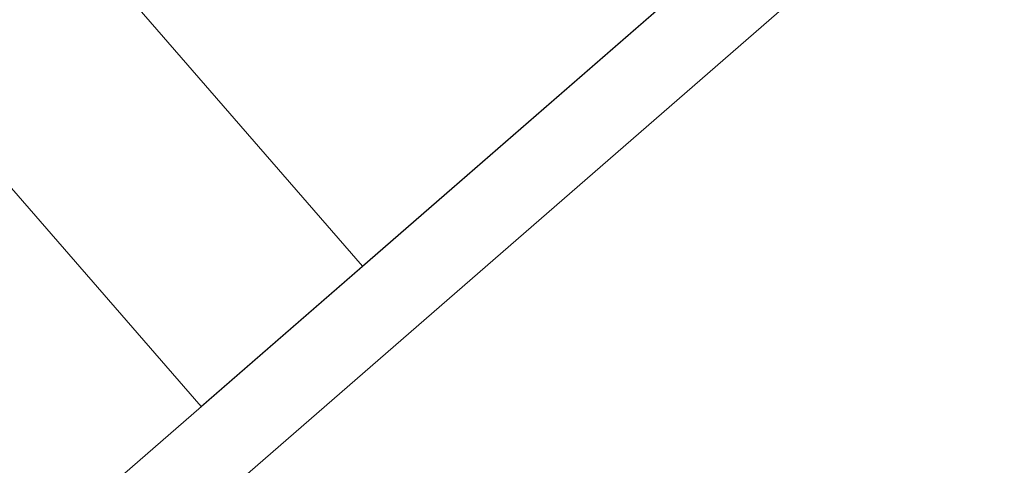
# Model space of a CAD drawing. Header units: millimetres. Extents: x 130528 to 177851, y 51760 to 113805.
# Tile 17 of 88: x 149821 to 149942, y 75585 to 75640. Entities that reach past the tile are written whole.
import ezdxf

# ---------------------------------------------------------------- set-up
doc = ezdxf.new("R2010")
doc.units = ezdxf.units.MM
for name, color, linetype, lineweight, true_color in [('_SA-LAGI', 7, 'Continuous', 9, 0x5b5b5b), ('_SA-PORAND', 7, 'Continuous', 9, 0x5b5b5b), ('_SA-PORAND_hatch', 254, 'Continuous', 9, 0xbebebe), ('_SA-SANTEHN', 7, 'Continuous', 0, 0x4c5f99)]:
    doc.layers.add(name, color=color, linetype=linetype, lineweight=lineweight, true_color=true_color)

msp = doc.modelspace()

# ---------------------------------------------------------------- linework, layer by layer
at = {"layer": '_SA-LAGI'}
msp.add_lwpolyline([(148540.24, 78143.12), (147725.13, 77434.55), (149555.53, 75328.91), (150370.64, 76037.48)], close=True, dxfattribs=at)
at = {"layer": '_SA-PORAND'}
msp.add_lwpolyline([(148540.23, 78143.12), (147718.56, 77442.1), (149555.53, 75328.91), (150370.64, 76037.48)], close=True, dxfattribs=at)
at = {"layer": '_SA-PORAND_hatch'}
msp.add_lwpolyline([(149556.51, 75343.01), (150356.5, 76038.43), (150231.85, 76181.83), (149431.86, 75486.41)], close=True, dxfattribs=at)
at = {"layer": '_SA-SANTEHN', "lineweight": 13}
for points in [[(150082.16, 76201.7), (150281.07, 75972.87), (149843.34, 75592.35), (149644.43, 75821.18)], [(150062.26, 76184.4), (150261.18, 75955.57), (149863.24, 75609.65), (149664.32, 75838.48)]]:
    msp.add_lwpolyline(points, dxfattribs=at)

doc.saveas('drawing.dxf')
